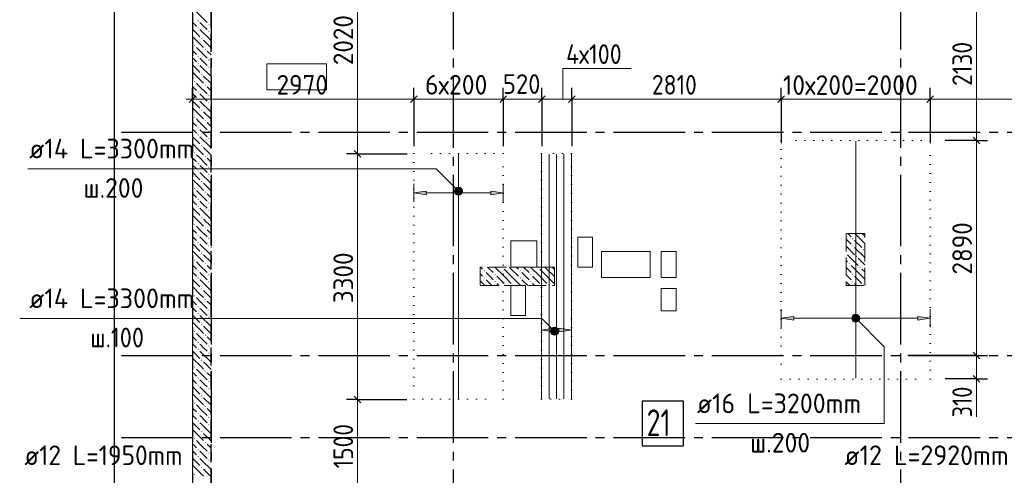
# Model space of a CAD drawing. Header units: millimetres. Extents: x 0 to 50400, y 0 to 35640.
# Tile 8 of 21: x 6697 to 19908, y 20654 to 26774. Entities that reach past the tile are written whole.
import ezdxf

# ---------------------------------------------------------------- set-up
doc = ezdxf.new("R2010")
doc.units = ezdxf.units.MM
for name, pattern in [('______2', [324, 240, -84]), ('______5', [1320, 960, -120, 120, -120]), ('______9', [120, 0, -120])]:
    doc.linetypes.add(name, pattern=pattern)
for name, color, linetype, lineweight in [('Standard', 7, 'Continuous', 25), ('ДОП Верх по Х', 7, 'Continuous', 25), ('ЖБ Перекрытие верхний уровень', 7, 'Continuous', 35), ('ЖБ Пилон', 7, 'Continuous', 35), ('ЖБ Стена верхний уровень', 7, 'Continuous', 35), ('Общий01', 7, 'Continuous', 13), ('Позиционная метка номер позиции', 7, 'Continuous', 13), ('Размерная линия_ общее', 7, 'Continuous', 13), ('Тени', 7, 'Continuous', 13)]:
    doc.layers.add(name, color=color, linetype=linetype, lineweight=lineweight)
doc.layers.add('Оси', color=7, linetype='______5', true_color=0x656565)
doc.styles.add('ISOCPEUR', font='txt')

msp = doc.modelspace()

# ---------------------------------------------------------------- hatches: boundary and pattern name
at = {"layer": 'ДОП Верх по Х', "linetype": 'Continuous', "lineweight": 13, "transparency": 33554687}
for points in [[(12153, 24424), (11985, 24448), (12153, 24472)], [(17083, 22740), (16915, 22764), (17083, 22788)], [(13868, 22582), (13700, 22606), (13868, 22630)]]:
    msp.add_hatch(color=7, dxfattribs=at).paths.add_polyline_path(points, flags=16)
for points in [[(13017, 24424), (13185, 24448), (13017, 24472)], [(18747, 22740), (18915, 22764), (18747, 22788)], [(13932, 22582), (14100, 22606), (13932, 22630)]]:
    msp.add_hatch(color=7, dxfattribs=at).paths.add_polyline_path(points)
at = {"layer": 'ЖБ Пилон', "linetype": 'Continuous', "lineweight": 18, "transparency": 33554687}
for points in [[(17868, 23833), (17876, 23841), (17883, 23833), (17876, 23825)], [(17868, 23737), (17876, 23745), (17883, 23737), (17876, 23730)], [(18012, 23689), (18020, 23697), (18027, 23689), (18020, 23681)], [(17785, 23644), (17787, 23641), (17785, 23639)], [(17916, 23593), (17924, 23601), (17931, 23593), (17924, 23585)], [(12924, 23401), (12932, 23409), (12939, 23401), (12932, 23393)], [(13164, 23449), (13167, 23452), (13176, 23452), (13179, 23449), (13172, 23441)], [(13404, 23401), (13412, 23409), (13419, 23401), (13412, 23393)], [(13644, 23449), (13647, 23452), (13656, 23452), (13659, 23449), (13652, 23441)], [(17820, 23497), (17828, 23505), (17835, 23497), (17828, 23490)], [(17964, 23449), (17972, 23457), (17979, 23449), (17972, 23441)], [(12924, 23305), (12932, 23313), (12939, 23305), (12932, 23297)], [(13068, 23353), (13076, 23361), (13083, 23353), (13076, 23345)], [(13068, 23257), (13076, 23265), (13083, 23257), (13076, 23250)], [(13404, 23305), (13412, 23313), (13419, 23305), (13412, 23297)], [(13548, 23353), (13556, 23361), (13563, 23353), (13556, 23345)], [(13548, 23257), (13556, 23265), (13563, 23257), (13556, 23250)], [(17868, 23353), (17876, 23361), (17883, 23353), (17876, 23345)], [(17868, 23257), (17876, 23265), (17883, 23257), (17876, 23250)], [(13212, 23209), (13220, 23217), (13227, 23209), (13220, 23202), (13219, 23202)], [(13308, 23209), (13316, 23217), (13323, 23209), (13316, 23202), (13315, 23202)], [(13692, 23209), (13700, 23217), (13707, 23209), (13700, 23202), (13699, 23202)], [(13788, 23209), (13796, 23217), (13803, 23209), (13796, 23202), (13795, 23202)], [(18012, 23209), (18020, 23217), (18027, 23209), (18020, 23202), (18019, 23202)]]:
    msp.add_hatch(color=7, dxfattribs=at).paths.add_polyline_path(points, flags=16)
at = {"layer": 'ЖБ Стена верхний уровень', "linetype": 'Continuous', "lineweight": 18, "transparency": 33554687}
for points in [[(9084, 26761), (9092, 26769), (9099, 26761), (9092, 26753)], [(9228, 26713), (9236, 26721), (9243, 26713), (9236, 26705)], [(9084, 26665), (9092, 26673), (9099, 26665), (9092, 26657)], [(9228, 26617), (9236, 26625), (9243, 26617), (9236, 26610)], [(9036, 26425), (9044, 26433), (9051, 26425), (9044, 26417)], [(9132, 26521), (9140, 26529), (9147, 26521), (9140, 26513)], [(9180, 26377), (9188, 26385), (9195, 26377), (9188, 26370)], [(9228, 26233), (9236, 26241), (9243, 26233), (9236, 26225)], [(9132, 26041), (9140, 26049), (9147, 26041), (9140, 26033)], [(9228, 26137), (9236, 26145), (9243, 26137), (9236, 26130)], [(9036, 25945), (9044, 25953), (9051, 25945), (9044, 25937)], [(9180, 25897), (9188, 25905), (9195, 25897), (9188, 25890)], [(9228, 25753), (9236, 25761), (9243, 25753), (9236, 25745)], [(9228, 25657), (9236, 25665), (9243, 25657), (9236, 25650)], [(9132, 25561), (9140, 25569), (9147, 25561), (9140, 25553)], [(9036, 25465), (9044, 25473), (9051, 25465), (9044, 25457)], [(9180, 25417), (9188, 25425), (9195, 25417), (9188, 25410)], [(9228, 25273), (9236, 25281), (9243, 25273), (9236, 25265)], [(9228, 25177), (9236, 25185), (9243, 25177), (9236, 25170)], [(9036, 24985), (9044, 24993), (9051, 24985), (9044, 24977)], [(9132, 25081), (9140, 25089), (9147, 25081), (9140, 25073)], [(9084, 24841), (9092, 24849), (9099, 24841), (9092, 24833)], [(9180, 24937), (9188, 24945), (9195, 24937), (9188, 24930)], [(9084, 24745), (9092, 24753), (9099, 24745), (9092, 24737)], [(9228, 24793), (9236, 24801), (9243, 24793), (9236, 24785)], [(9228, 24697), (9236, 24705), (9243, 24697), (9236, 24690)], [(9132, 24601), (9140, 24609), (9147, 24601), (9140, 24593)], [(9036, 24505), (9044, 24513), (9051, 24505), (9044, 24497)], [(9180, 24457), (9188, 24465), (9195, 24457), (9188, 24450)], [(9084, 24361), (9092, 24369), (9099, 24361), (9092, 24353)], [(9228, 24313), (9236, 24321), (9243, 24313), (9236, 24305)], [(9084, 24265), (9092, 24273), (9099, 24265), (9092, 24257)], [(9228, 24217), (9236, 24225), (9243, 24217), (9236, 24210)], [(9132, 24121), (9140, 24129), (9147, 24121), (9140, 24113)], [(9036, 24025), (9044, 24033), (9051, 24025), (9044, 24017)], [(9180, 23977), (9188, 23985), (9195, 23977), (9188, 23970)], [(9084, 23881), (9092, 23889), (9099, 23881), (9092, 23873)], [(9084, 23785), (9092, 23793), (9099, 23785), (9092, 23777)], [(9228, 23833), (9236, 23841), (9243, 23833), (9236, 23825)], [(9132, 23641), (9140, 23649), (9147, 23641), (9140, 23633)], [(9228, 23737), (9236, 23745), (9243, 23737), (9236, 23730)], [(9036, 23545), (9044, 23553), (9051, 23545), (9044, 23537)], [(9084, 23401), (9092, 23409), (9099, 23401), (9092, 23393)], [(9180, 23497), (9188, 23505), (9195, 23497), (9188, 23490)], [(9084, 23305), (9092, 23313), (9099, 23305), (9092, 23297)], [(9228, 23353), (9236, 23361), (9243, 23353), (9236, 23345)], [(9228, 23257), (9236, 23265), (9243, 23257), (9236, 23250)], [(9132, 23161), (9140, 23169), (9147, 23161), (9140, 23153)], [(9036, 23065), (9044, 23073), (9051, 23065), (9044, 23057)], [(9180, 23017), (9188, 23025), (9195, 23017), (9188, 23010)], [(9084, 22921), (9092, 22929), (9099, 22921), (9092, 22913)], [(9228, 22873), (9236, 22881), (9243, 22873), (9236, 22865)], [(9084, 22825), (9092, 22833), (9099, 22825), (9092, 22817)], [(9228, 22777), (9236, 22785), (9243, 22777), (9236, 22769)], [(9036, 22585), (9044, 22593), (9051, 22585), (9044, 22577)], [(9132, 22681), (9140, 22689), (9147, 22681), (9140, 22673)], [(9180, 22537), (9188, 22545), (9195, 22537), (9188, 22529)], [(9084, 22441), (9092, 22449), (9099, 22441), (9092, 22433)], [(9084, 22345), (9092, 22353), (9099, 22345), (9092, 22337)], [(9228, 22393), (9236, 22401), (9243, 22393), (9236, 22385)], [(9132, 22201), (9140, 22209), (9147, 22201), (9140, 22193)], [(9228, 22297), (9236, 22305), (9243, 22297), (9236, 22289)], [(9036, 22105), (9044, 22113), (9051, 22105), (9044, 22097)], [(9180, 22057), (9188, 22065), (9195, 22057), (9188, 22049)], [(9084, 21961), (9092, 21969), (9099, 21961), (9092, 21953)], [(9084, 21865), (9092, 21873), (9099, 21865), (9092, 21857)], [(9228, 21913), (9236, 21921), (9243, 21913), (9236, 21905)], [(9228, 21817), (9236, 21825), (9243, 21817), (9236, 21809)], [(9036, 21625), (9044, 21633), (9051, 21625), (9044, 21617)], [(9180, 21577), (9188, 21585), (9195, 21577), (9188, 21569)], [(9084, 21481), (9092, 21489), (9099, 21481), (9092, 21474)], [(9228, 21433), (9236, 21441), (9243, 21433), (9236, 21425)], [(9084, 21385), (9092, 21393), (9099, 21385), (9092, 21377)], [(9228, 21337), (9236, 21345), (9243, 21337), (9236, 21329)], [(9036, 21145), (9044, 21153), (9051, 21145), (9044, 21137)], [(9084, 21001), (9092, 21009), (9099, 21001), (9092, 20994)], [(9180, 21097), (9188, 21105), (9195, 21097), (9188, 21089)], [(9084, 20905), (9092, 20913), (9099, 20905), (9092, 20897)], [(9228, 20953), (9236, 20961), (9243, 20953), (9236, 20945)], [(9228, 20857), (9236, 20865), (9243, 20857), (9236, 20849)], [(9036, 20665), (9044, 20673), (9051, 20665), (9044, 20657)]]:
    msp.add_hatch(color=7, dxfattribs=at).paths.add_polyline_path(points, flags=16)
h = msp.add_hatch(color=7, dxfattribs=at)
h.paths.add_polyline_path([(9084, 26282), (9084, 26281), (9092, 26273), (9099, 26281), (9092, 26289)])
h.paths.add_polyline_path([(9084, 26282), (9084, 26281), (9084, 26281)], flags=16)
h = msp.add_hatch(color=7, dxfattribs=at)
h.paths.add_polyline_path([(9085, 26187), (9085, 26184), (9092, 26177), (9099, 26185), (9092, 26193)])
h.paths.add_polyline_path([(9085, 26187), (9085, 26184), (9084, 26185)], flags=16)
h = msp.add_hatch(color=7, dxfattribs=at)
h.paths.add_polyline_path([(9089, 25807), (9090, 25796), (9092, 25793), (9099, 25801), (9092, 25809)])
h.paths.add_polyline_path([(9089, 25807), (9090, 25796), (9084, 25801)], flags=16)
h = msp.add_hatch(color=7, dxfattribs=at)
h.paths.add_polyline_path([(9090, 25712), (9091, 25698), (9092, 25697), (9099, 25705), (9092, 25713)])
h.paths.add_polyline_path([(9090, 25712), (9091, 25698), (9084, 25705)], flags=16)
h = msp.add_hatch(color=7, dxfattribs=at)
h.paths.add_polyline_path([(9095, 25326), (9084, 25321), (9092, 25329)], flags=16)
h.paths.add_polyline_path([(9095, 25326), (9095, 25317), (9099, 25321)])
h.paths.add_polyline_path([(9095, 25326), (9095, 25317), (9092, 25313), (9084, 25321)], flags=16)
h = msp.add_hatch(color=7, dxfattribs=at)
h.paths.add_polyline_path([(9096, 25229), (9084, 25225), (9092, 25233)], flags=16)
h.paths.add_polyline_path([(9096, 25229), (9096, 25222), (9099, 25225)])
h.paths.add_polyline_path([(9096, 25229), (9096, 25222), (9092, 25217), (9084, 25225)], flags=16)
h = msp.add_hatch(color=7, dxfattribs=at)
h.paths.add_polyline_path([(9136, 21725), (9136, 21717), (9140, 21714), (9147, 21721), (9140, 21729)])
h.paths.add_polyline_path([(9136, 21725), (9136, 21717), (9132, 21721)], flags=16)
h = msp.add_hatch(color=7, dxfattribs=at)
h.paths.add_polyline_path([(9141, 21248), (9132, 21241), (9140, 21249)], flags=16)
h.paths.add_polyline_path([(9141, 21248), (9141, 21235), (9147, 21241)])
h.paths.add_polyline_path([(9141, 21248), (9141, 21235), (9140, 21234), (9132, 21241)], flags=16)
h = msp.add_hatch(color=7, dxfattribs=at)
h.paths.add_polyline_path([(9147, 20762), (9132, 20761), (9140, 20769)], flags=16)
h.paths.add_polyline_path([(9147, 20762), (9147, 20761), (9147, 20761)])
h.paths.add_polyline_path([(9147, 20762), (9147, 20761), (9140, 20754), (9132, 20761)], flags=16)
at = {"layer": 'Позиционная метка номер позиции', "linetype": 'Continuous', "lineweight": 13, "transparency": 33554687}
for points in [[(12533, 24484), (12572, 24523), (12547, 24509)], [(12572, 24523), (12533, 24484), (12533, 24457)], [(12572, 24523), (12533, 24457), (12599, 24523)], [(12599, 24523), (12533, 24457), (12547, 24433)], [(12599, 24523), (12547, 24433), (12623, 24509)], [(12623, 24509), (12547, 24433), (12572, 24419)], [(12623, 24509), (12572, 24419), (12637, 24484)], [(12637, 24484), (12572, 24419), (12599, 24419)], [(12637, 24484), (12599, 24419), (12637, 24457)], [(12637, 24457), (12599, 24419), (12623, 24433)], [(17863, 22778), (17901, 22816), (17877, 22802)], [(17901, 22816), (17863, 22778), (17863, 22750)], [(17901, 22816), (17863, 22750), (17929, 22816)], [(17929, 22816), (17863, 22750), (17877, 22726)], [(17929, 22816), (17877, 22726), (17953, 22802)], [(17953, 22802), (17877, 22726), (17901, 22712)], [(17953, 22802), (17901, 22712), (17967, 22778)], [(17967, 22778), (17901, 22712), (17929, 22712)], [(17967, 22778), (17929, 22712), (17967, 22750)], [(17967, 22750), (17929, 22712), (17953, 22726)], [(13823, 22603), (13861, 22641), (13837, 22627)], [(13861, 22641), (13823, 22603), (13823, 22576)], [(13861, 22641), (13823, 22576), (13888, 22641)], [(13888, 22641), (13823, 22576), (13837, 22551)], [(13888, 22641), (13837, 22551), (13913, 22627)], [(13913, 22627), (13837, 22551), (13861, 22537)], [(13913, 22627), (13861, 22537), (13927, 22603)], [(13927, 22603), (13861, 22537), (13888, 22537)], [(13927, 22603), (13888, 22537), (13927, 22576)], [(13927, 22576), (13888, 22537), (13913, 22551)]]:
    msp.add_hatch(color=7, dxfattribs=at).paths.add_polyline_path(points)

# ---------------------------------------------------------------- linework, layer by layer
at = {"layer": 'Standard', "color": 254, "linetype": 'Continuous', "lineweight": -3, "true_color": 0xc4c4ff, "transparency": 33554687}
msp.add_lwpolyline([(7965, 10212), (40388, 10212), (40388, 32712), (7965, 32712), (7965, 10212)], dxfattribs=at)
at = {"layer": 'ДОП Верх по Х', "color": 7, "linetype": 'Continuous', "lineweight": 18, "transparency": 33554687}
for p, q in [((17915, 25144), (17915, 21960)), ((12585, 24970), (12585, 21684)), ((13700, 24970), (13700, 21684)), ((13800, 24970), (13800, 21684)), ((13900, 24970), (13900, 21684)), ((14000, 24970), (14000, 21684)), ((14100, 24970), (14100, 21684))]:
    msp.add_line(p, q, dxfattribs=at)
at = {"layer": 'ДОП Верх по Х', "color": 251, "linetype": 'Continuous', "lineweight": 13, "true_color": 0x494949, "transparency": 33554687}
for p, q in [((11985, 24448), (11985, 24568)), ((11985, 24448), (12153, 24472)), ((12153, 24424), (11985, 24448)), ((11985, 24448), (11985, 24328)), ((11985, 24448), (11985, 24448)), ((12153, 24472), (12153, 24424)), ((12153, 24448), (13017, 24448)), ((13185, 24448), (13017, 24472)), ((13017, 24472), (13017, 24424)), ((13017, 24424), (13185, 24448)), ((13185, 24448), (13185, 24568)), ((13185, 24448), (13185, 24328)), ((13185, 24448), (13185, 24448)), ((16915, 22764), (16915, 22884)), ((18915, 22764), (18915, 22884)), ((13700, 22606), (13700, 22726)), ((14100, 22606), (14100, 22726)), ((16915, 22764), (17083, 22788)), ((17083, 22740), (16915, 22764)), ((16915, 22764), (16915, 22644)), ((16915, 22764), (16915, 22764)), ((17083, 22788), (17083, 22740)), ((17083, 22764), (18747, 22764)), ((18915, 22764), (18747, 22788)), ((18747, 22788), (18747, 22740)), ((18747, 22740), (18915, 22764)), ((18915, 22764), (18915, 22644)), ((18915, 22764), (18915, 22764)), ((13700, 22606), (13868, 22630)), ((13868, 22582), (13700, 22606)), ((13700, 22606), (13700, 22486)), ((13700, 22606), (13700, 22606)), ((13868, 22630), (13868, 22582)), ((13868, 22606), (13932, 22606)), ((14100, 22606), (13932, 22630)), ((13932, 22630), (13932, 22582)), ((13932, 22582), (14100, 22606)), ((14100, 22606), (14100, 22486)), ((14100, 22606), (14100, 22606))]:
    msp.add_line(p, q, dxfattribs=at)
at = {"layer": 'ДОП Верх по Х', "color": 7, "linetype": 'Continuous', "lineweight": 25, "transparency": 33554687}
msp.add_lwpolyline([(15050, 21049), (15602, 21049), (15602, 21649), (15050, 21649), (15050, 21049)], dxfattribs=at)
at = {"layer": 'ЖБ Перекрытие верхний уровень', "color": 7, "linetype": 'Continuous', "lineweight": 18, "transparency": 33554687}
for p, q in [((9015, 32612), (9015, 13662)), ((10815, 26182), (10015, 26182)), ((10015, 26182), (10015, 25832)), ((10815, 25832), (10815, 26182)), ((10015, 25832), (10815, 25832)), ((13635, 23802), (13285, 23802)), ((13285, 23802), (13285, 23452)), ((13635, 23452), (13635, 23802)), ((14185, 23852), (14185, 23452)), ((14385, 23852), (14185, 23852)), ((14385, 23452), (14385, 23852)), ((15155, 23662), (14505, 23662)), ((14505, 23662), (14505, 23312)), ((15155, 23312), (15155, 23662)), ((15305, 23662), (15305, 23312)), ((15505, 23662), (15305, 23662)), ((15505, 23312), (15505, 23662)), ((13285, 23452), (13635, 23452)), ((14185, 23452), (14385, 23452)), ((14505, 23312), (15155, 23312)), ((15305, 23312), (15505, 23312)), ((13285, 23202), (13285, 22802)), ((13485, 23202), (13285, 23202)), ((13485, 22802), (13485, 23202)), ((15305, 23162), (15305, 22862)), ((15505, 23162), (15305, 23162)), ((15505, 22862), (15505, 23162)), ((15305, 22862), (15505, 22862)), ((13285, 22802), (13485, 22802))]:
    msp.add_line(p, q, dxfattribs=at)
at = {"layer": 'ЖБ Пилон', "color": 253, "linetype": '______2', "lineweight": 13, "true_color": 0xa0a0a0, "transparency": 33554687}
for p, q in [((18035, 23902), (17785, 23902)), ((17785, 23902), (17785, 23202)), ((18035, 23202), (18035, 23902)), ((13875, 23452), (12875, 23452)), ((12875, 23452), (12875, 23202)), ((13875, 23202), (13875, 23452)), ((12875, 23202), (13875, 23202)), ((17785, 23202), (18035, 23202))]:
    msp.add_line(p, q, dxfattribs=at)
at = {"layer": 'ЖБ Пилон', "color": 9, "linetype": 'Continuous', "lineweight": 18, "true_color": 0xc7c7c7, "transparency": 33554687}
for p, q in [((17804, 23809), (17785, 23828)), ((17852, 23761), (17804, 23809)), ((17807, 23902), (17852, 23857)), ((17900, 23809), (17996, 23713)), ((17996, 23809), (17903, 23902)), ((17996, 23809), (18035, 23770)), ((17998, 23902), (18035, 23866)), ((17785, 23732), (17900, 23617)), ((17900, 23713), (18035, 23578)), ((17785, 23540), (17804, 23521)), ((17804, 23617), (17948, 23473)), ((18035, 23482), (17948, 23569)), ((12880, 23452), (12908, 23425)), ((12976, 23452), (13052, 23377)), ((13196, 23329), (13072, 23452)), ((13196, 23425), (13292, 23329)), ((13292, 23425), (13264, 23452)), ((13292, 23425), (13388, 23329)), ((13360, 23452), (13388, 23425)), ((13456, 23452), (13532, 23377)), ((13676, 23329), (13552, 23452)), ((13676, 23425), (13772, 23329)), ((13772, 23425), (13744, 23452)), ((13772, 23425), (13868, 23329)), ((13840, 23452), (13868, 23425)), ((17785, 23444), (17852, 23377)), ((17996, 23329), (17852, 23473)), ((17996, 23425), (18035, 23386)), ((12875, 23362), (12908, 23329)), ((12875, 23266), (12938, 23202)), ((13004, 23329), (12956, 23377)), ((12956, 23281), (13034, 23202)), ((13052, 23281), (13004, 23329)), ((13100, 23329), (13196, 23233)), ((13196, 23329), (13292, 23233)), ((13292, 23329), (13418, 23202)), ((13484, 23329), (13436, 23377)), ((13436, 23281), (13514, 23202)), ((13532, 23281), (13484, 23329)), ((13580, 23329), (13676, 23233)), ((13676, 23329), (13772, 23233)), ((13772, 23329), (13875, 23226)), ((17804, 23329), (17785, 23348)), ((17785, 23252), (17834, 23202)), ((17852, 23281), (17804, 23329)), ((17900, 23329), (17996, 23233)), ((17996, 23329), (18035, 23290)), ((13100, 23233), (13130, 23202)), ((13580, 23233), (13610, 23202)), ((17900, 23233), (17930, 23202))]:
    msp.add_line(p, q, dxfattribs=at)
at = {"layer": 'ЖБ Стена верхний уровень', "color": 251, "linetype": '______2', "lineweight": -3, "true_color": 0x656565, "transparency": 33554687}
for p, q in [((9015, 32362), (9015, 20062)), ((9265, 19862), (9265, 32362))]:
    msp.add_line(p, q, dxfattribs=at)
at = {"layer": 'ЖБ Стена верхний уровень', "color": 9, "linetype": 'Continuous', "lineweight": 18, "true_color": 0xc7c7c7, "transparency": 33554687}
for p, q in [((9015, 26742), (9068, 26689)), ((9164, 26689), (9116, 26737)), ((9212, 26641), (9164, 26689)), ((9260, 26689), (9265, 26684)), ((9116, 26641), (9260, 26497)), ((9260, 26593), (9265, 26588)), ((9020, 26449), (9015, 26454)), ((9164, 26497), (9265, 26396)), ((9015, 26358), (9068, 26305)), ((9265, 26300), (9212, 26353)), ((9015, 26262), (9068, 26209)), ((9164, 26209), (9116, 26257)), ((9116, 26161), (9260, 26017)), ((9212, 26161), (9164, 26209)), ((9260, 26209), (9265, 26204)), ((9260, 26113), (9265, 26108)), ((9020, 25969), (9015, 25974)), ((9164, 26017), (9265, 25916)), ((9015, 25878), (9068, 25825)), ((9015, 25782), (9068, 25729)), ((9164, 25729), (9116, 25777)), ((9265, 25820), (9212, 25873)), ((9116, 25681), (9260, 25537)), ((9212, 25681), (9164, 25729)), ((9260, 25729), (9265, 25724)), ((9260, 25633), (9265, 25628)), ((9164, 25537), (9265, 25436)), ((9020, 25489), (9015, 25494)), ((9015, 25398), (9068, 25345)), ((9265, 25340), (9212, 25393)), ((9015, 25302), (9068, 25249)), ((9164, 25249), (9116, 25297)), ((9212, 25201), (9164, 25249)), ((9260, 25249), (9265, 25244)), ((9116, 25201), (9260, 25057)), ((9260, 25153), (9265, 25148)), ((9020, 25009), (9015, 25014)), ((9164, 25057), (9265, 24956)), ((9015, 24918), (9068, 24865)), ((9265, 24860), (9212, 24913)), ((9015, 24822), (9068, 24769)), ((9164, 24769), (9116, 24817)), ((9116, 24721), (9260, 24577)), ((9212, 24721), (9164, 24769)), ((9260, 24769), (9265, 24764)), ((9164, 24577), (9265, 24476)), ((9260, 24673), (9265, 24668)), ((9020, 24529), (9015, 24534)), ((9015, 24438), (9068, 24385)), ((9015, 24342), (9068, 24289)), ((9164, 24289), (9116, 24337)), ((9265, 24380), (9212, 24433)), ((9116, 24241), (9260, 24097)), ((9212, 24241), (9164, 24289)), ((9260, 24289), (9265, 24284)), ((9260, 24193), (9265, 24188)), ((9020, 24049), (9015, 24054)), ((9164, 24097), (9265, 23996)), ((9015, 23958), (9068, 23905)), ((9265, 23900), (9212, 23953)), ((9015, 23862), (9068, 23809)), ((9164, 23809), (9116, 23857)), ((9212, 23761), (9164, 23809)), ((9260, 23809), (9265, 23804)), ((9116, 23761), (9260, 23617)), ((9260, 23713), (9265, 23708)), ((9020, 23569), (9015, 23574)), ((9164, 23617), (9265, 23516)), ((9015, 23478), (9068, 23425)), ((9265, 23420), (9212, 23473)), ((9015, 23382), (9068, 23329)), ((9015, 23286), (9116, 23185)), ((9212, 23281), (9164, 23329)), ((9260, 23329), (9265, 23324)), ((9164, 23137), (9265, 23036)), ((9260, 23233), (9265, 23228)), ((9020, 23089), (9015, 23094)), ((9015, 22998), (9068, 22945)), ((9265, 22940), (9212, 22993)), ((9015, 22902), (9068, 22849)), ((9015, 22806), (9116, 22705)), ((9212, 22801), (9164, 22849)), ((9260, 22849), (9265, 22844)), ((9260, 22753), (9265, 22748)), ((9020, 22609), (9015, 22614)), ((9164, 22657), (9265, 22556)), ((9015, 22518), (9068, 22465)), ((9265, 22460), (9212, 22513)), ((9015, 22422), (9068, 22369)), ((9212, 22321), (9164, 22369)), ((9260, 22369), (9265, 22364)), ((9015, 22326), (9116, 22225)), ((9260, 22273), (9265, 22268)), ((9020, 22129), (9015, 22134)), ((9164, 22177), (9265, 22076)), ((9015, 22038), (9068, 21985)), ((9015, 21942), (9068, 21889)), ((9265, 21980), (9212, 22033)), ((9015, 21846), (9116, 21745)), ((9212, 21841), (9164, 21889)), ((9260, 21889), (9265, 21884)), ((9164, 21697), (9265, 21596)), ((9260, 21793), (9265, 21788)), ((9020, 21649), (9015, 21654)), ((9015, 21558), (9068, 21505)), ((9265, 21500), (9212, 21553)), ((9015, 21462), (9068, 21409)), ((9212, 21361), (9164, 21409)), ((9260, 21409), (9265, 21404)), ((9015, 21366), (9116, 21265)), ((9260, 21313), (9265, 21308)), ((9020, 21169), (9015, 21174)), ((9164, 21217), (9265, 21116)), ((9015, 21078), (9068, 21025)), ((9265, 21020), (9212, 21073)), ((9015, 20982), (9068, 20929)), ((9015, 20886), (9116, 20785)), ((9212, 20881), (9164, 20929)), ((9260, 20929), (9265, 20924)), ((9260, 20833), (9265, 20828)), ((9020, 20689), (9015, 20694)), ((9164, 20737), (9265, 20636))]:
    msp.add_line(p, q, dxfattribs=at)
for points in [[(9068, 26881), (9077, 26872), (9077, 26872), (9212, 26737)], [(9015, 26646), (9081, 26580), (9081, 26580), (9116, 26545)], [(9020, 26545), (9082, 26483), (9082, 26483), (9164, 26401)], [(9068, 26401), (9083, 26386), (9083, 26386), (9212, 26257)], [(9015, 26166), (9086, 26095), (9086, 26095), (9116, 26065)], [(9020, 26065), (9087, 25998), (9087, 25998), (9164, 25921)], [(9068, 25921), (9088, 25901), (9088, 25901), (9212, 25777)], [(9015, 25686), (9092, 25609), (9092, 25609), (9116, 25585)], [(9020, 25585), (9093, 25512), (9093, 25512), (9164, 25441)], [(9068, 25441), (9094, 25415), (9094, 25415), (9212, 25297)], [(9015, 25206), (9097, 25124), (9097, 25124), (9116, 25105)], [(9020, 25105), (9098, 25027), (9098, 25027), (9164, 24961)], [(9068, 24961), (9099, 24930), (9099, 24930), (9212, 24817)], [(9015, 24726), (9103, 24638), (9103, 24638), (9116, 24625)], [(9020, 24625), (9104, 24541), (9104, 24541), (9164, 24481)], [(9068, 24481), (9105, 24444), (9105, 24444), (9212, 24337)], [(9015, 24246), (9108, 24153), (9108, 24153), (9116, 24145)], [(9020, 24145), (9109, 24056), (9109, 24056), (9164, 24001)], [(9068, 24001), (9110, 23958), (9110, 23958), (9212, 23857)], [(9015, 23766), (9114, 23667), (9114, 23667), (9116, 23665)], [(9020, 23665), (9115, 23570), (9115, 23570), (9164, 23521)], [(9068, 23521), (9116, 23473), (9116, 23473), (9212, 23377)], [(9164, 23329), (9117, 23376), (9117, 23376), (9116, 23377)], [(9116, 23281), (9118, 23279), (9118, 23279), (9260, 23137)], [(9020, 23185), (9120, 23085), (9120, 23085), (9164, 23041)], [(9068, 23041), (9121, 22987), (9121, 22987), (9212, 22897)], [(9164, 22849), (9122, 22890), (9122, 22890), (9116, 22897)], [(9116, 22801), (9124, 22793), (9124, 22793), (9260, 22657)], [(9020, 22705), (9126, 22599), (9126, 22599), (9164, 22561)], [(9068, 22561), (9127, 22502), (9127, 22502), (9212, 22417)], [(9164, 22369), (9128, 22405), (9128, 22405), (9116, 22417)], [(9020, 22225), (9131, 22114), (9131, 22114), (9164, 22081)], [(9116, 22321), (9129, 22308), (9129, 22308), (9260, 22177)], [(9068, 22081), (9132, 22016), (9132, 22016), (9212, 21937)], [(9164, 21889), (9133, 21919), (9133, 21919), (9116, 21937)], [(9116, 21841), (9135, 21822), (9135, 21822), (9260, 21697)], [(9020, 21745), (9137, 21628), (9137, 21628), (9164, 21601)], [(9068, 21601), (9138, 21531), (9138, 21531), (9212, 21457)], [(9164, 21409), (9139, 21434), (9139, 21434), (9116, 21457)], [(9116, 21361), (9140, 21337), (9140, 21337), (9260, 21217)], [(9020, 21265), (9142, 21143), (9142, 21143), (9164, 21121)], [(9068, 21121), (9143, 21045), (9143, 21045), (9212, 20977)], [(9164, 20929), (9145, 20948), (9145, 20948), (9116, 20977)], [(9116, 20881), (9146, 20851), (9146, 20851), (9260, 20737)], [(9020, 20785), (9148, 20657), (9148, 20657), (9164, 20641)]]:
    msp.add_lwpolyline(points, dxfattribs=at)
at = {"layer": 'Общий01', "color": 7, "linetype": 'Continuous', "lineweight": 13, "transparency": 33554687}
for p, q in [((13986, 25708), (13986, 26120)), ((13986, 26120), (14900, 26120)), ((19536, 22262), (19536, 21722)), ((19536, 21992), (19536, 21442))]:
    msp.add_line(p, q, dxfattribs=at)
at = {"layer": 'Оси', "color": 8, "linetype": '______5', "lineweight": -3, "transparency": 33554687}
for p, q in [((9265, 32612), (9265, 8317)), ((12515, 32612), (12515, 8317)), ((18515, 32612), (18515, 8317)), ((8065, 25262), (42963, 25262)), ((8065, 22262), (42963, 22262)), ((8065, 21162), (42963, 21162))]:
    msp.add_line(p, q, dxfattribs=at)
at = {"layer": 'Позиционная метка номер позиции', "color": 7, "linetype": 'Continuous', "lineweight": 13, "transparency": 33554687}
for p, q in [((12547, 24509), (12547, 24509)), ((12623, 24509), (12623, 24509)), ((12547, 24433), (12547, 24433)), ((12623, 24433), (12623, 24433)), ((17877, 22802), (17877, 22802)), ((17877, 22726), (17877, 22726)), ((17953, 22802), (17953, 22802)), ((17953, 22726), (17953, 22726)), ((13837, 22627), (13837, 22627)), ((13913, 22627), (13913, 22627)), ((13837, 22551), (13837, 22551)), ((13913, 22551), (13913, 22551))]:
    msp.add_line(p, q, dxfattribs=at)
for points in [[(6806, 24770), (12286, 24770), (12585, 24471)], [(6697, 22760), (13704, 22760), (13875, 22589)], [(17915, 22764), (18297, 22382), (18297, 21349), (15767, 21349)]]:
    msp.add_lwpolyline(points, dxfattribs=at)
for centre in [(12585, 24471), (17915, 22764), (13875, 22589)]:
    msp.add_circle(centre, 54, dxfattribs=at)
at = {"layer": 'Размерная линия_ общее', "color": 7, "linetype": 'Continuous', "lineweight": 13, "transparency": 33554687}
for p, q in [((19536, 25152), (19536, 27277)), ((11231, 24972), (11231, 26989)), ((9015, 25708), (8925, 25708)), ((9015, 25708), (11985, 25708)), ((11985, 25708), (13185, 25708)), ((13185, 25708), (13705, 25708)), ((13705, 25708), (14105, 25708)), ((14105, 25708), (16915, 25708)), ((16915, 25708), (18915, 25708)), ((18915, 25708), (21765, 25708)), ((19536, 22262), (19536, 25152)), ((11231, 21672), (11231, 24972)), ((19536, 21952), (19536, 22262)), ((19536, 21952), (19536, 21862)), ((11231, 20172), (11231, 21672))]:
    msp.add_line(p, q, dxfattribs=at)
at = {"layer": 'Размерная линия_ общее', "color": 7, "linetype": 'Continuous', "lineweight": -3, "transparency": 33554687}
for p, q in [((9015, 25708), (9015, 25858)), ((11985, 25708), (11985, 25858)), ((13185, 25708), (13185, 25858)), ((13705, 25708), (13705, 25858)), ((14105, 25708), (14105, 25858)), ((16915, 25708), (16915, 25858)), ((18915, 25708), (18915, 25858)), ((9015, 25708), (9015, 25734)), ((9015, 25708), (9015, 25558)), ((11985, 25708), (11985, 25558)), ((11985, 25708), (11985, 25077)), ((13185, 25708), (13185, 25558)), ((13185, 25708), (13185, 25077)), ((13705, 25708), (13705, 25558)), ((13705, 25708), (13705, 25077)), ((14105, 25708), (14105, 25558)), ((14105, 25708), (14105, 25077)), ((16915, 25708), (16915, 25558)), ((16915, 25708), (16915, 25116)), ((18915, 25708), (18915, 25558)), ((18915, 25708), (18915, 25116)), ((19536, 25152), (19385, 25152)), ((19536, 25152), (19685, 25152)), ((11231, 24972), (11081, 24972)), ((11231, 24972), (11381, 24972)), ((11231, 24972), (11898, 24972)), ((19536, 22262), (19385, 22262)), ((19536, 22262), (19685, 22262)), ((19536, 21952), (19385, 21952)), ((19536, 21952), (19685, 21952)), ((11231, 21672), (11081, 21672)), ((11231, 21672), (11381, 21672)), ((11231, 21672), (11890, 21672))]:
    msp.add_line(p, q, dxfattribs=at)
at = {"layer": 'Размерная линия_ общее', "color": 7, "linetype": 'Continuous', "lineweight": 25, "transparency": 33554687}
for p, q in [((8970, 25663), (9060, 25753)), ((11940, 25663), (12030, 25753)), ((13140, 25663), (13230, 25753)), ((13660, 25663), (13750, 25753)), ((14060, 25663), (14150, 25753)), ((16870, 25663), (16960, 25753)), ((18870, 25663), (18960, 25753)), ((19581, 25107), (19491, 25197)), ((11276, 24927), (11186, 25017)), ((19581, 22217), (19491, 22307)), ((19581, 21907), (19491, 21997)), ((11276, 21627), (11186, 21717))]:
    msp.add_line(p, q, dxfattribs=at)
at = {"layer": 'Размерная линия_ общее', "color": 7, "linetype": 'Continuous', "lineweight": -3, "transparency": 33554687}
for points in [[(19536, 25152), (19515, 25152), (19515, 25152), (19515, 25152), (19515, 25152), (19515, 25152), (19515, 25152), (19115, 25152)], [(19536, 22262), (19515, 22262), (19515, 22262), (19515, 22262), (19515, 22262), (19515, 22262), (19515, 22262), (19515, 22262), (19515, 22262), (18615, 22262)], [(19536, 21952), (19515, 21952), (19515, 21952), (19515, 21952), (19515, 21952), (19515, 21952), (19515, 21952), (19515, 21952), (19515, 21952), (19115, 21952)]]:
    msp.add_lwpolyline(points, dxfattribs=at)
at = {"layer": 'Тени', "color": 7, "linetype": '______9', "lineweight": 13, "transparency": 33554687}
for p, q in [((18915, 25152), (16915, 25152)), ((16915, 25152), (16915, 21946)), ((18915, 21946), (18915, 25152)), ((13185, 24977), (11985, 24977)), ((11985, 24977), (11985, 21677)), ((13185, 21677), (13185, 24977)), ((14100, 24977), (13700, 24977)), ((13700, 24977), (13700, 21677)), ((14100, 21677), (14100, 24977)), ((16915, 21946), (18915, 21946)), ((11985, 21677), (13185, 21677)), ((13700, 21677), (14100, 21677))]:
    msp.add_line(p, q, dxfattribs=at)

# ---------------------------------------------------------------- texts
at = {"layer": 'ДОП Верх по Х', "color": 7, "linetype": 'Continuous', "lineweight": 13, "transparency": 33554687, "attachment_point": 7, "style": 'ISOCPEUR'}
for s, insert, char_height, width in [('\\W0.96;ø14 L=3300mm ', (6826, 24911), 264, 2607.13), ('\\W0.95;ш.200 ', (7552, 24382), 264, 1154.55), ('\\W0.96;ø14 L=3300mm ', (6826, 22900), 264, 2607.13), ('\\W0.90;ш.100 ', (7645, 22373), 264, 1095.49), ('\\W0.96;ø16 L=3200mm ', (15784, 21489), 264, 2580.62), ('\\W0.75;21', (15110, 21181), 360, 566.74), ('\\W0.95;ш.200 ', (16497, 20961), 264, 1154.56), ('\\W0.94;ø12 L=1950mm ', (6760, 20792), 264, 2525.26), ('\\W0.96;ø12 L=2920mm ', (17764, 20792), 264, 2580.63)]:
    msp.add_mtext(s, dxfattribs=dict(at, insert=insert, char_height=char_height, width=width))
at = {"layer": 'Размерная линия_ общее', "color": 7, "linetype": 'Continuous', "lineweight": 25, "transparency": 33554687, "char_height": 264, "attachment_point": 7, "rotation": 90, "style": 'ISOCPEUR'}
for s, insert, width in [('\\W0.93;2020', (11171, 26164), 861.71), ('\\W0.87;2130', (19475, 25885), 800.28), ('\\W0.93;2890', (19475, 23351), 861.71), ('\\W0.93;3300', (11171, 22966), 861.71), ('\\W0.83;310', (19475, 21432), 610.29), ('\\W0.87;1500', (11171, 20747), 800.28)]:
    msp.add_mtext(s, dxfattribs=dict(at, insert=insert, width=width))
at = {"layer": 'Размерная линия_ общее', "color": 7, "linetype": 'Continuous', "lineweight": 25, "transparency": 33554687, "char_height": 264, "attachment_point": 7, "style": 'ISOCPEUR'}
for s, insert, width in [('\\W0.89;4х100', (14028, 26180), 1015.1), ('\\W0.93;2970', (10144, 25768), 861.73), ('\\W0.95;6х200', (12136, 25768), 1048.03), ('\\W0.91;520', (13181, 25778), 674.39), ('\\W0.87;2810', (15180, 25768), 800.28), ('\\W0.95;10х200=2000', (16938, 25764), 2103.75)]:
    msp.add_mtext(s, dxfattribs=dict(at, insert=insert, width=width))

doc.saveas('drawing.dxf')
